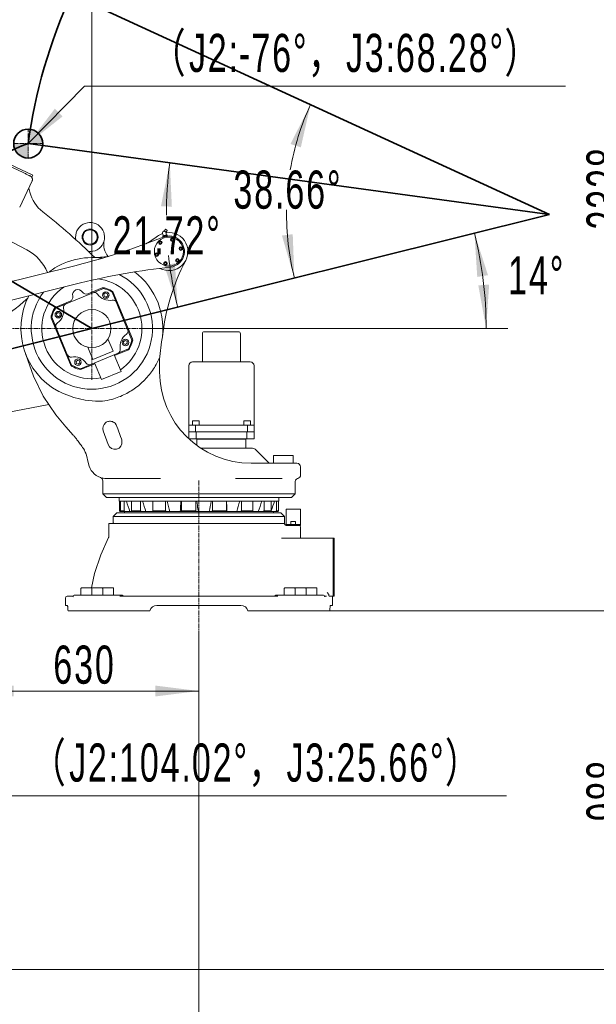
# Model space of a CAD drawing. Header units: millimetres. Extents: x -4455 to 4455, y -3150 to 3150.
# Tile 5 of 20: x -1047 to 541, y -994 to 1716. Entities that reach past the tile are written whole.
import ezdxf

# ---------------------------------------------------------------- set-up
doc = ezdxf.new("R2010")
doc.units = ezdxf.units.MM
doc.linetypes.add('点画线', pattern=[18, 12, -2, 2, -2])
doc.layers.get('0').update_dxf_attribs({"lineweight": 35})
for name, color, linetype, lineweight in [('中心线层', 1, '点画线', 18), ('尺寸线层', 3, 'Continuous', 18), ('粗实线层', 7, 'Continuous', 35), ('细实线层', 7, 'Continuous', 18)]:
    doc.layers.add(name, color=color, linetype=linetype, lineweight=lineweight)
doc.styles.add('标准', font='txt', dxfattribs={"width": 0.667})
doc.dimstyles.new('标准', dxfattribs={"dimscale": 30, "dimtxt": 3.5, "dimasz": 4, "dimexe": 2, "dimexo": 0, "dimtad": 1, "dimdsep": 46, "dimtxsty": '标准', "dimblk": '_CAXARROW', "dimcen": 0, "dimdle": 6, "dimazin": 2, "dimtfac": 0.707107, "dimtdec": 3, "dimtmove": 2, "dimatfit": 3, "dimfxl": 1, "dimfrac": 2, "dimtolj": 1, "dimarcsym": 1})

# ---------------------------------------------------------------- blocks, each defined once
blk = doc.blocks.new('2355675')
at = {"layer": '细实线层'}
for p, q in [((-162.8, 422.4), (-301.7, 488.1)), ((-198.9, 334.4), (-164.7, 406.7)), ((-162.8, 422.4), (-165.5, 416.7)), ((-174.1, 386.8), (-173.8, 386.7)), ((-170.8, 375.2), (-173.8, 386.7)), ((-317.2, 289), (-179.1, 217)), ((200.8, 269.8), (201.2, 271.3)), ((203.3, 273.4), (201.8, 272.3)), ((196.8, 256.9), (195.1, 254)), ((195.1, 254), (195.5, 252.3)), ((196.8, 257.3), (195.3, 259.1)), ((207.9, 255.4), (195.5, 252.3)), ((196.9, 252.2), (196.8, 252.6)), ((198, 267.8), (198.4, 267.9)), ((198.6, 253.1), (198.2, 254.8)), ((198.6, 268.8), (198.4, 268.3)), ((198.4, 268.3), (200, 267.3)), ((198.6, 268.8), (200.6, 269.5)), ((200, 267.3), (200.3, 267.8)), ((200, 267.3), (203.4, 265.3)), ((203.7, 265.7), (203.4, 265.3)), ((203.4, 265.3), (205.1, 264.3)), ((204.4, 259.2), (204.9, 261.5)), ((204.4, 256.3), (204.8, 254.6)), ((204.6, 258.8), (207.5, 257.1)), ((205.1, 266.8), (205.4, 264.7)), ((205.4, 264.7), (205.1, 264.3)), ((205.2, 267.1), (206.5, 268.2)), ((206.7, 254.7), (206.6, 255.1)), ((207.3, 271), (207, 269.1)), ((207.5, 257.1), (207.9, 255.4)), ((207.5, 257.1), (207.5, 257.1)), ((220.8, 247.6), (218.7, 245.6)), ((218.7, 245.6), (219.4, 242.8)), ((223.6, 246.8), (220.8, 247.6)), ((222.2, 242), (224.3, 244)), ((224.3, 244), (223.6, 246.8)), ((187.8, 239.4), (185.7, 237.4)), ((185.7, 237.4), (186.4, 234.6)), ((186.4, 234.6), (189.2, 233.8)), ((190.6, 238.6), (187.8, 239.4)), ((189.2, 233.8), (191.3, 235.8)), ((191.3, 235.8), (190.6, 238.6)), ((219.4, 242.8), (222.2, 242)), ((244.4, 223.2), (242.3, 221.2)), ((242.3, 221.2), (243, 218.4)), ((243, 218.4), (245.8, 217.6)), ((247.2, 222.4), (244.4, 223.2)), ((245.8, 217.6), (247.9, 219.6)), ((247.9, 219.6), (247.2, 222.4)), ((178.4, 206.7), (176.4, 204.7)), ((176.4, 204.7), (177.1, 201.9)), ((177.1, 201.9), (179.8, 201.1)), ((181.2, 205.9), (178.4, 206.7)), ((179.8, 201.1), (181.9, 203.1)), ((181.9, 203.1), (181.2, 205.9)), ((235.1, 190.5), (233, 188.5)), ((237.8, 189.7), (235.1, 190.5)), ((-43.2, 174.1), (-805.9, -16.3)), ((202.1, 182.2), (200, 180.2)), ((200, 180.2), (200.7, 177.4)), ((200.7, 177.4), (203.5, 176.6)), ((204.8, 181.5), (202.1, 182.2)), ((203.5, 176.6), (205.5, 178.7)), ((205.5, 178.7), (204.8, 181.5)), ((233, 188.5), (233.7, 185.7)), ((233.7, 185.7), (236.5, 184.9)), ((236.5, 184.9), (238.5, 186.9)), ((238.5, 186.9), (237.8, 189.7)), ((-793.8, -64.8), (-31.1, 125.6)), ((-100.6, 55.8), (31.7, 110.5)), ((-10.8, 95.6), (28.3, 111.8)), ((37.5, 98.1), (32.9, 94.6)), ((32.9, 94.6), (33.7, 88.9)), ((33.7, 88.9), (39, 86.7)), ((42.8, 95.9), (37.5, 98.1)), ((39, 86.7), (43.6, 90.2)), ((43.6, 90.2), (42.8, 95.9)), ((110.5, -31.7), (55.8, 100.6)), ((59.1, 99.1), (111.8, -28.3)), ((-99.1, 59.1), (-60, 75.3)), ((-59.1, -99.1), (-111.8, 28.3)), ((-55.8, -100.6), (-110.5, 31.7)), ((-93.1, 44), (-97.7, 40.5)), ((-97.7, 40.5), (-97, 34.8)), ((-97, 34.8), (-91.6, 32.5)), ((-87.8, 41.8), (-93.1, 44)), ((-91.6, 32.5), (-87.1, 36.1)), ((-87.1, 36.1), (-87.8, 41.8)), ((304.5, -92), (304.5, -14.2)), ((310.2, -8.5), (403.8, -8.5)), ((409.5, -92), (409.5, -14.2)), ((2.9, -85.4), (-11.2, -51.3)), ((58.3, -62.4), (44.2, -28.3)), ((91.6, -32.5), (87.1, -36.1)), ((87.1, -36.1), (87.8, -41.8)), ((87.8, -41.8), (93.1, -44)), ((97, -34.8), (91.6, -32.5)), ((93.1, -44), (97.7, -40.5)), ((97.7, -40.5), (97, -34.8)), ((187, -76.6), (192.1, -36.3)), ((-182.9, -69), (-182.9, -69)), ((-182.9, -69), (-182.4, -70.4)), ((-182.4, -70.4), (-182.2, -71.1)), ((-182.2, -71.1), (-182.2, -71.1)), ((-182.2, -71.1), (-182.2, -71.1)), ((-31.7, -110.5), (100.6, -55.8)), ((2.9, -85.4), (58.3, -62.4)), ((61.2, -72.1), (80.4, -118.2)), ((99.1, -59.1), (62.2, -74.4)), ((-39, -86.7), (-43.6, -90.2)), ((-43.6, -90.2), (-42.8, -95.9)), ((-42.8, -95.9), (-37.5, -98.1)), ((-33.7, -88.9), (-39, -86.7)), ((-37.5, -98.1), (-32.9, -94.6)), ((-32.9, -94.6), (-33.7, -88.9)), ((8.6, -96.6), (-28.3, -111.8)), ((7.6, -94.2), (26.8, -140.4)), ((177.5, -98.5), (177.2, -99)), ((179.3, -95.1), (177.5, -98.5)), ((179.3, -95.1), (185.6, -82.4)), ((267, -102.5), (267, -266)), ((277.5, -92), (436.5, -92)), ((447, -102.5), (447, -266)), ((80.4, -118.2), (26.8, -140.4)), ((-639, -306.1), (-118.2, -209.4)), ((285.4, -266), (267, -266)), ((267, -266), (267, -284)), ((277.3, -254.9), (277.3, -266)), ((294.4, -254), (278.2, -254)), ((397.8, -266), (285.4, -266)), ((285.4, -266), (285.4, -284)), ((295.3, -254.9), (295.3, -266)), ((428.6, -266), (397.8, -266)), ((418.7, -254.9), (418.7, -266)), ((435.8, -254), (419.6, -254)), ((447, -266), (428.6, -266)), ((428.6, -266), (428.6, -284)), ((436.7, -254.9), (436.7, -266)), ((447, -266), (447, -284)), ((44.9, -319.4), (31.2, -281.8)), ((78.9, -297.2), (81.2, -303.8)), ((447, -284), (267, -284)), ((267, -284), (267, -302.9)), ((287, -284), (427, -284)), ((287, -284), (287, -304)), ((427, -284), (427, -304)), ((447, -284), (447, -304)), ((81.2, -303.8), (82.1, -306.1)), ((82.1, -306.1), (83, -310.1)), ((268.3, -304), (447, -304)), ((290, -304), (289.5, -304.5)), ((289.5, -304.5), (424.5, -304.5)), ((289.5, -321.8), (289.5, -304.5)), ((424, -304), (424.5, -304.5)), ((424.5, -329), (424.5, -304.5)), ((-23.5, -330.5), (-23.6, -330.3)), ((-16.1, -345.2), (-16.1, -345.3)), ((-16.1, -345.3), (-8.9, -372.6)), ((77.9, -326.6), (77.5, -327.1)), ((300.7, -329), (442.4, -329)), ((488.6, -371), (449.5, -331.9)), ((500, -349), (555, -349)), ((500, -371), (500, -349)), ((555, -371), (555, -349)), ((565, -371), (439.3, -371)), ((575, -381), (575, -403)), ((30, -419.5), (30, -455)), ((30.2, -411.4), (30.1, -411.3)), ((189.1, -413), (40.8, -413)), ((524.6, -413), (396.1, -413)), ((560, -455), (560, -422.4)), ((560, -455), (30, -455)), ((40, -465), (30, -455)), ((550, -465), (560, -455)), ((550, -465), (40, -465)), ((75, -475), (75, -465)), ((75, -475), (515, -475)), ((75.7, -502), (75.7, -475)), ((78.7, -502), (78.7, -475)), ((89, -502), (89, -475)), ((109.4, -502), (109.4, -475)), ((133.8, -502), (133.8, -475)), ((168.4, -502), (168.4, -475)), ((203, -502), (203, -475)), ((246.6, -502), (246.6, -475)), ((286.3, -502), (286.3, -475)), ((332.3, -502), (332.3, -475)), ((370.9, -502), (370.9, -475)), ((412.2, -502), (412.2, -475)), ((443.9, -502), (443.9, -475)), ((474.3, -502), (474.3, -475)), ((494.3, -502), (494.3, -475)), ((509.1, -502), (509.1, -475)), ((514.3, -502), (514.3, -475)), ((515, -475), (515, -465)), ((69, -507), (59, -517)), ((69, -507), (521, -507)), ((77.6, -504), (512.4, -504)), ((78.7, -502), (89, -502)), ((90, -507), (90, -504)), ((109.4, -502), (133.8, -502)), ((168.4, -502), (203, -502)), ((168.8, -504), (168.4, -502)), ((246.2, -504), (246.6, -502)), ((246.6, -502), (286.3, -502)), ((332.3, -502), (370.9, -502)), ((370.9, -502), (371, -504)), ((412.2, -502), (443.9, -502)), ((474.3, -502), (494.3, -502)), ((493.9, -502.5), (493.4, -504)), ((493.9, -502.5), (493.4, -504)), ((500, -507), (500, -504)), ((509.1, -502), (514.3, -502)), ((531, -517), (521, -507)), ((535, -497.5), (575, -497.5)), ((535, -539), (535, -497.5)), ((575, -497.5), (575, -539)), ((55.1, -537), (47, -537)), ((47, -572), (47, -537)), ((59, -517), (121.5, -517)), ((59, -517), (59, -534.7)), ((59.3, -534.7), (59, -534.7)), ((59.9, -537), (100.5, -537)), ((121.5, -537), (100.5, -537)), ((121.5, -517), (129.6, -517)), ((129.6, -537), (121.5, -537)), ((129.6, -517), (483.7, -517)), ((483.7, -537), (129.6, -537)), ((483.7, -517), (531, -517)), ((489.5, -537), (483.7, -537)), ((489.5, -537), (531, -537)), ((531, -537), (531, -517)), ((531.2, -537.9), (531, -537)), ((534.1, -542), (575, -542)), ((535, -539), (575, -539)), ((535, -539), (535, -542)), ((548.5, -531.6), (548.5, -539)), ((560.9, -531), (549.1, -531)), ((561.5, -531.6), (561.5, -539)), ((575, -539), (575, -542)), ((575, -577), (575, -547)), ((46.4, -574.4), (46, -575.3)), ((668, -577), (522.6, -577)), ((665, -577), (665, -737)), ((668, -577), (668, -737)), ((-30, -715.3), (-30, -734)), ((-1.3, -714), (-28.8, -714)), ((0, -715.3), (0, -734)), ((28.7, -714), (1.2, -714)), ((30, -715.3), (30, -734)), ((58.7, -714), (31.2, -714)), ((60, -715.3), (60, -734)), ((530, -715.3), (530, -734)), ((558.7, -714), (531.2, -714)), ((560, -715.3), (560, -734)), ((588.7, -714), (561.2, -714)), ((590, -715.3), (590, -734)), ((618.7, -714), (591.2, -714)), ((620, -715.3), (620, -734)), ((-73, -762), (-73, -742)), ((-68, -737), (-51.5, -737)), ((-52.1, -738.3), (-52.1, -738.3)), ((-48.6, -734.3), (-50.2, -735.2)), ((-46.8, -734), (-48.6, -734.3)), ((-46.8, -734), (-46.8, -734)), ((-46.8, -734), (80.6, -734)), ((77.3, -737), (512.7, -737)), ((509.4, -734), (636.8, -734)), ((642, -737.9), (641.3, -736.5)), ((641.5, -737), (646.3, -737)), ((642.1, -738.3), (642, -737.9)), ((642.1, -738.4), (642.1, -738.3)), ((642.1, -738.3), (642.1, -738.3)), ((642.3, -738.8), (642.1, -738.4)), ((642.3, -738.7), (642.3, -738.8)), ((668, -737), (654, -737)), ((663, -762), (663, -737)), ((-73, -762), (-67.6, -762)), ((-65.7, -777), (160, -777)), ((179.4, -762), (410.6, -762)), ((430, -777), (655.7, -777)), ((657.6, -762), (663, -762))]:
    blk.add_line(p, q, dxfattribs=at)
for points in [[(-182.2, -71.1), (-161.3, -131), (-133.8, -186), (-99.7, -237.1), (-72, -270.3), (-51.2, -293.3)], [(185.6, -82.4), (185.9, -81.6), (186.8, -78.1), (187, -76.6)], [(-91.1, -173), (-87.9, -174.6), (-83.1, -177), (-80.5, -178.2)], [(-80.5, -178.2), (-49.6, -190), (-18.4, -197.4), (10, -200.1)], [(61.3, -258.7), (63.8, -260.8), (67.1, -265), (68.9, -269.2)], [(68.9, -269.2), (71.4, -276.1), (78.9, -297.2)], [(-51.2, -293.3), (-50.1, -294.6), (-48.7, -296.3), (-47.2, -298.1), (-45.7, -299.9), (-44.2, -301.8), (-42.7, -303.8), (-41, -305.9), (-39.3, -308.1), (-37.6, -310.4), (-35.8, -312.8), (-33.9, -315.3), (-32, -318.1), (-29.9, -321), (-27.8, -324), (-25.5, -327.3), (-23.5, -330.5)], [(-23.5, -330.5), (-20.6, -335.2), (-19, -338.1), (-18.2, -339.9), (-17.7, -341), (-17.3, -341.9), (-17.1, -342.6), (-16.9, -343), (-16.8, -343.4), (-16.6, -343.9), (-16.5, -344.4), (-16.3, -344.8), (-16.1, -345.2)], [(29.6, -411.2), (29.1, -411), (29.3, -411.1), (30.1, -411.3)], [(30.2, -411.4), (35.4, -412.6), (40.8, -413)], [(560, -422.4), (560.1, -420.8), (561.2, -417.6), (563.4, -414.9), (566.3, -413.1), (567.5, -412.7)], [(46, -575.3), (24.4, -622.9), (7.4, -674.1), (-1.3, -714)], [(-52.1, -738.3), (-52.2, -738.4), (-52.3, -738.7)], [(-51.3, -736.6), (-52, -738), (-52.1, -738.3)], [(-46.8, -734), (-48.6, -734.3), (-50.2, -735.3), (-51.3, -736.6)], [(-50.2, -735.2), (-51.3, -736.5), (-51.3, -736.6)], [(641.3, -736.5), (640.2, -735.2), (638.6, -734.3), (636.8, -734)]]:
    blk.add_lwpolyline(points, dxfattribs=at)
for centre, radius in [((-5, 252), 22), ((-5, 252), 20), ((212.1, 212.1), 40), ((221.5, 244.8), 5), ((188.5, 236.6), 5), ((245.1, 220.4), 5), ((179.1, 203.9), 5), ((235.8, 187.7), 5), ((202.8, 179.4), 5), ((38.3, 92.4), 9), ((-92.4, 38.3), 9), ((0, 0), 52.5), ((92.4, -38.3), 9), ((-38.3, -92.4), 9)]:
    blk.add_circle(centre, radius, dxfattribs=at)
for centre, radius, start, end in [((-74.1, 400.6), 100, 194.678, 232.1239), ((-1087.1, -901.8), 1550, 45.0607, 52.1239), ((-5, 252), 40, 263.4167, 190.6429), ((202.7, 271), 1.59, 127.0816, 167.4551), ((-144.9, 257.5), 100, 353.3334, 357.732), ((-479.3, 1920.5), 1800, 284.02, 292.0343), ((2.5, 495.5), 300, 299.16, 306.4994), ((212.1, 212.1), 52.5, 110.0031, 126.4994), ((212.1, 212.1), 52.5, 241.7888, 98.1525), ((199.5, 262.6), 5.46, 106.1024, 219.4678), ((212.1, 212.1), 43, 276.0057, 112.0343), ((196.5, 257.1), 0.397, 328.2873, 39.4678), ((199.5, 262.6), 5.46, 96.8142, 101.9363), ((200.5, 269.8), 0.397, 289.5604, 329.0224), ((200.4, 269.8), 0.399, 329.0794, 347.3958), ((204.8, 259.2), 0.397, 168.5722, 239.7527), ((199.5, 262.6), 5.46, 348.5722, 21.2273), ((205.5, 266.8), 0.397, 149.0179, 188.4799), ((205.5, 266.8), 0.399, 130.6444, 148.9609), ((201.3, 264.1), 4.14, 8.6589, 8.849), ((205.4, 269.4), 1.59, 310.5851, 350.9587), ((-236.6, 108.5), 122.8, 21.8922, 62.0733), ((82.6, 231.2), 50, 166.6376, 220.689), ((0, 0), 195.5, 81.8655, 127.044), ((2.5, 495.5), 300, 269.7155, 278.2443), ((405, -1620.8), 1800, 96.0057, 104.02), ((790.4, -90.2), 600, 152.3984, 173.4905), ((0, 0), 167, 142.9913, 63.2994), ((0, 0), 138, 304.6624, 83.3171), ((0, 0), 195.5, 349.3033, 53.1824), ((0, 0), 138, 123.947, 280.3376), ((32.1, 102.6), 10, 72.6247, 112.5), ((0, 0), 115, 61, 74), ((0, 0), 117.5, 62.3753, 72.6247), ((-507.8, 443.2), 489, 284.02, 312.6489), ((0, 0), 195.5, 152.4045, 242.2201), ((-64.6, 86.4), 12, 292.5, 12.9059), ((-38.3, 92.4), 15, 32.0941, 192.9059), ((-15.4, 106.7), 12, 212.0941, 292.5), ((7.2, 89.4), 10.2, 34.2234, 112.5), ((48.7, 117.6), 40, 214.2234, 280.7766), ((49.8, 95.2), 10, 22.5, 62.3753), ((0, 0), 117.5, 152.3753, 162.6247), ((0, 0), 115, 151, 164), ((-95.2, 49.8), 10, 112.5, 152.3753), ((-117.6, 48.7), 40, 304.2234, 10.7766), ((-68.3, 58.1), 10.2, 112.5, 190.7766), ((58.1, 68.3), 10.2, 22.5, 100.7766), ((-102.6, 32.1), 10, 162.6247, 202.5), ((-89.4, 7.2), 10.2, 124.2234, 202.5), ((117.6, -48.7), 40, 124.2234, 190.7766), ((89.4, -7.2), 10.2, 304.2234, 22.5), ((310.2, -14.2), 5.7, 90, 180), ((403.8, -14.2), 5.7, 0, 90), ((0, 0), 115, 331, 344), ((0, 0), 117.5, 332.3753, 342.6247), ((102.6, -32.1), 10, 342.6247, 22.5), ((-207.4, -78.3), 26.1, 17.6212, 20.6783), ((-207.4, -78.3), 26.1, 15.8611, 17.6209), ((-58.1, -68.3), 10.2, 202.5, 280.7766), ((-48.7, -117.6), 40, 34.2234, 100.7766), ((68.3, -58.1), 10.2, 292.5, 10.7766), ((95.2, -49.8), 10, 292.5, 332.3753), ((526.2, -99.4), 340, 176.1549, 180.5713), ((-49.8, -95.2), 10, 202.5, 242.3753), ((0, 0), 115, 241, 254), ((0, 0), 117.5, 242.3753, 252.6247), ((-7.2, -89.4), 10.2, 214.2234, 292.5), ((-2813.6, -132.7), 3000, 0.2588, 0.5713), ((277.5, -102.5), 10.5, 90, 180), ((436.5, -102.5), 10.5, 0, 90), ((-32.1, -102.6), 10, 252.6247, 292.5), ((439.3, -118), 253, 180.2588, 270), ((50, -275), 20, 127.1783, 200), ((278.2, -254.9), 0.9, 90, 180), ((294.4, -254.9), 0.9, 0, 90), ((419.6, -254.9), 0.9, 90, 180), ((435.8, -254.9), 0.9, 0, 90), ((63.5, -312.9), 19.7, 199.31, 8.2418), ((442.4, -339), 10, 45, 90), ((40.2, -363), 50, 191.0265, 250.3517), ((565, -381), 10, 0, 90), ((565, -403), 10, 284.4774, 360), ((20, -419.5), 10, 360, 70.3517), ((10036.9, 2911.6), 10502.8, 198.8112, 198.97841), ((10506.2, 2876.1), 10894.9, 197.91394, 198.07429), ((12801.7, 2757.4), 13002.3, 194.39484, 194.52682), ((-11139.9, 2802.6), 12003.3, 344.00976, 344.15371), ((-9610.3, 2899.5), 10628.6, 341.32362, 341.48856), ((-9647, 2923.5), 10704.1, 341.33899, 341.48818), ((54.8, -532), 5, 273.5478, 327.0452), ((536.1, -537), 5, 190, 257.7818), ((549.1, -531.6), 0.6, 90, 180), ((560.9, -531.6), 0.6, 0, 90), ((570, -547), 5, 0, 90), ((42, -572.1), 5, 332.48, 1.3831), ((-28.8, -715.3), 1.25, 90, 180), ((-1.3, -715.3), 1.25, 360, 90), ((1.2, -715.3), 1.25, 90, 180), ((28.7, -715.3), 1.25, 360, 90), ((31.2, -715.3), 1.25, 90, 180), ((58.7, -715.3), 1.25, 0, 90), ((531.2, -715.3), 1.25, 90, 180), ((558.7, -715.3), 1.25, 0, 90), ((561.2, -715.3), 1.25, 90, 180), ((588.7, -715.3), 1.25, 0, 90), ((591.2, -715.3), 1.25, 90, 180), ((618.7, -715.3), 1.25, 0, 90), ((-68, -742), 5, 90, 180), ((80.6, -744), 10, 58.2117, 90), ((91.1, -727), 10, 238.2117, 270), ((498.9, -727), 10, 270, 301.7883), ((509.4, -744), 10, 90, 121.7883), ((179.4, -782), 20, 90, 165.5225), ((410.6, -782), 20, 14.4775, 90)]:
    blk.add_arc(centre, radius, start, end, dxfattribs=at)
for points, knots in [([(-164.7, 406.7), (-164.6, 407), (-164.3, 407.6), (-163.9, 408.9), (-163.7, 410.5), (-163.8, 412.5), (-164.3, 414.4), (-165.1, 416.2), (-166.3, 417.7), (-167.5, 418.8), (-168.6, 419.6), (-169.8, 420.2), (-171.5, 421), (-174.1, 422.2), (-177.4, 423.8), (-181.3, 425.6), (-186.6, 428.1), (-193.2, 431.2), (-201.1, 435), (-209, 438.7), (-219.6, 443.7), (-232.8, 450), (-245.9, 456.2), (-256.5, 461.2), (-264.4, 464.9), (-272.3, 468.7), (-278.9, 471.8), (-284.2, 474.3), (-288.1, 476.2), (-291.4, 477.7), (-294, 479), (-295.7, 479.7), (-296.9, 480.3), (-298, 481.1), (-299.2, 482.2), (-300.4, 483.8), (-301.2, 485.5), (-301.7, 487.5), (-301.8, 489.4), (-301.5, 491.4), (-300.9, 493), (-300.2, 494.3), (-299.5, 495.9), (-298.6, 497.7), (-297.8, 499.6), (-297, 501.1), (-296.5, 502.2), (-296.1, 503.2), (-295.7, 504.4), (-295.5, 506), (-295.6, 507.7), (-295.8, 509), (-296.2, 510.2), (-296.7, 511.6), (-297.5, 513.8), (-298.5, 516.6), (-299.7, 519.9), (-300.9, 523.2), (-302.1, 526.5), (-303.3, 529.9), (-304.3, 532.6), (-305.1, 534.9), (-305.6, 536.3), (-306, 537.4), (-306.6, 538.6), (-307.6, 539.9), (-308.8, 541), (-309.9, 541.8), (-310.9, 542.3), (-311.9, 542.7), (-313.4, 543.5), (-315.3, 544.3), (-317.6, 545.4), (-319.8, 546.5), (-322.1, 547.5), (-324.4, 548.6), (-326.2, 549.5), (-327.7, 550.2), (-328.8, 550.7), (-329.8, 551.2), (-330.8, 551.9), (-332.1, 553), (-333.2, 554.6), (-334.1, 556.4), (-334.6, 558.3), (-334.7, 560.3), (-334.4, 561.9), (-334, 563.2), (-333.5, 564.4), (-332.7, 566), (-331.5, 568.6), (-330, 571.8), (-328.2, 575.6), (-325.8, 580.7), (-322.7, 587.1), (-319.1, 594.8), (-315.5, 602.5), (-312.4, 608.9), (-310, 614), (-308.2, 617.9), (-306.7, 621.1), (-305.5, 623.6), (-304.7, 625.1), (-304.2, 626.3), (-303.9, 627.3), (-303.6, 628.7), (-303.6, 630.4), (-303.8, 632), (-304.3, 633.6), (-305, 635.1), (-305.8, 636.2), (-306.6, 637), (-307.5, 637.7), (-308.6, 638.7), (-310.5, 640.2), (-313.7, 642.9), (-318.4, 646.8), (-324, 651.4), (-331.4, 657.6), (-340.8, 665.3), (-351.9, 674.5), (-363.1, 683.8), (-378, 696.1), (-396.7, 711.5), (-414.6, 726.3), (-425, 735), (-428, 737.4)], [0, 0, 0, 0, 438.94487, 878.290206, 1755.922439, 2633.55465, 3511.186883, 4388.819116, 5266.451349, 6144.083583, 6583.428896, 7022.772624, 8002.103223, 8981.432192, 10940.090151, 12898.74811, 14857.406092, 18774.72201, 22692.037929, 26609.353847, 30526.669788, 38361.301625, 46195.933484, 50113.249403, 54030.565344, 57947.881262, 61865.197181, 63823.85514, 65782.513099, 67741.171081, 68720.500049, 69699.830626, 70139.174354, 70578.51969, 71456.151923, 72333.784156, 73211.416367, 74089.0486, 74966.680833, 75844.313066, 76721.943714, 77281.561878, 77841.178435, 78960.411548, 80079.644661, 80639.26124, 81198.879383, 81638.189515, 82077.501211, 82955.066298, 83832.631384, 84271.943103, 84711.253213, 85502.611601, 86293.96838, 87876.68194, 89459.395477, 91042.109037, 92624.822596, 94207.536156, 95790.249715, 96581.606495, 97372.964861, 97812.274971, 98251.586689, 99129.151776, 100006.716862, 100446.028581, 100885.338691, 101444.914035, 102004.48777, 103123.635264, 104242.782757, 105361.930229, 106481.077722, 107600.225216, 108719.37271, 109278.946445, 109838.521789, 110277.831899, 110717.143617, 111594.708704, 112472.273768, 113349.838855, 114227.403942, 115104.969028, 115982.534115, 116421.845811, 116861.155943, 117812.432902, 118763.708275, 120666.258999, 122568.809722, 124471.360446, 128276.461915, 132081.563362, 135886.664832, 139691.766279, 141594.317002, 143496.867748, 145399.418472, 146350.693844, 147301.970803, 147671.636696, 148041.304175, 148780.008679, 149518.713183, 150257.417688, 150996.122192, 151734.826696, 152473.531201, 152843.198679, 153212.864572, 154024.745407, 154836.624657, 156460.383134, 159707.900109, 162955.417062, 166202.934038, 172697.967967, 179193.001918, 185688.035847, 192183.069776, 205173.137656, 218163.205536, 223374.79253, 223374.79253, 223374.79253, 223374.79253]), ([(207.3, 271), (207.3, 271), (207.3, 271), (207.3, 271), (207.3, 271), (207.3, 271), (207.3, 271), (207.3, 271), (207.2, 271), (207.2, 271), (207.2, 271), (207.2, 271.1), (207.1, 271.1), (207.1, 271.1), (207, 271.1), (206.9, 271.2), (206.8, 271.3), (206.7, 271.3), (206.6, 271.4), (206.4, 271.5), (206.2, 271.6), (206, 271.8), (205.7, 272), (205.3, 272.2), (204.9, 272.4), (204.6, 272.6), (204.3, 272.7), (204.2, 272.8), (204, 272.9), (203.9, 273), (203.7, 273.1), (203.6, 273.2), (203.5, 273.2), (203.5, 273.3), (203.4, 273.3), (203.4, 273.3), (203.4, 273.3), (203.3, 273.3), (203.3, 273.4), (203.3, 273.4), (203.3, 273.4), (203.3, 273.4), (203.3, 273.4), (203.3, 273.4), (203.3, 273.4), (203.3, 273.4), (203.3, 273.4)], [0, 0, 0, 0, 4.28825, 16.46325, 36.53249, 64.481365, 100.292643, 143.948365, 254.71998, 396.590426, 569.154048, 771.962721, 1004.568181, 1266.46798, 1556.970847, 2220.855925, 2990.011454, 3856.89666, 4813.340014, 5850.004197, 6957.041383, 8123.699112, 10590.740361, 13156.486746, 15722.53069, 18190.456259, 19357.772903, 20465.605406, 21503.201803, 22460.700137, 23328.757756, 24099.18743, 24764.435607, 25055.651398, 25318.272819, 25551.613737, 25755.177292, 25928.507018, 26071.146589, 26182.693615, 26226.741381, 26262.946216, 26291.28911, 26311.751742, 26324.318227, 26328.991681, 26328.991681, 26328.991681, 26328.991681]), ([(203.3, 273.4), (203.3, 273.4), (203.3, 273.4), (203.3, 273.4), (203.3, 273.4), (203.3, 273.4), (203.3, 273.4), (203.3, 273.4), (203.3, 273.4), (203.3, 273.3), (203.4, 273.3), (203.4, 273.3), (203.4, 273.3), (203.5, 273.3), (203.5, 273.2), (203.6, 273.2), (203.7, 273.1), (203.9, 273), (204, 272.9), (204.2, 272.8), (204.3, 272.7), (204.6, 272.6), (204.9, 272.4), (205.3, 272.2), (205.7, 271.9), (206, 271.8), (206.2, 271.6), (206.4, 271.5), (206.5, 271.4), (206.7, 271.3), (206.8, 271.3), (206.9, 271.2), (207, 271.1), (207.1, 271.1), (207.1, 271.1), (207.2, 271), (207.2, 271), (207.2, 271), (207.2, 271), (207.3, 271), (207.3, 271), (207.3, 271), (207.3, 271), (207.3, 271), (207.3, 271), (207.3, 271), (207.3, 271)], [0, 0, 0, 0, 3.767375, 15.427466, 34.993627, 62.451598, 97.784195, 140.973452, 250.848699, 391.876298, 563.654194, 765.733403, 997.6648, 1258.949414, 1548.898562, 2211.854955, 2980.324002, 3846.763663, 4802.998157, 5839.682689, 6946.958541, 8114.060042, 10582.536873, 13150.317589, 15718.813311, 18189.410844, 19358.082708, 20467.250345, 21506.137277, 22464.859134, 23334.051325, 24105.507311, 24771.655562, 25063.269146, 25326.251613, 25559.914842, 25763.760471, 25937.331149, 26080.169666, 26191.872517, 26235.981787, 26272.237136, 26300.619513, 26321.110562, 26333.694363, 26338.374002, 26338.374002, 26338.374002, 26338.374002]), ([(195.1, 254), (195.2, 254.2), (195.3, 254.4), (195.7, 254.8), (196, 255), (196.2, 255.2), (196.4, 255.2), (196.6, 255.3), (196.9, 255.3), (197.3, 255.2), (197.7, 255), (198, 254.9), (198.2, 254.8)], [0, 0, 0, 0, 809.387944, 1566.432985, 2270.813684, 2608.284981, 2940.635333, 3273.129913, 3610.988004, 4316.687122, 5075.448087, 5886.377463, 5886.377463, 5886.377463, 5886.377463]), ([(198.2, 254.8), (198.4, 255), (198.8, 255.3), (199.5, 255.8), (200.1, 256.1), (200.7, 256.3), (201.1, 256.4), (201.5, 256.5), (202, 256.6), (202.7, 256.6), (203.6, 256.5), (204.1, 256.4), (204.4, 256.3)], [0, 0, 0, 0, 740.672999, 1481.295572, 2221.851924, 2592.324738, 2962.808934, 3333.292344, 3703.765286, 4444.323217, 5184.946285, 5925.619009, 5925.619009, 5925.619009, 5925.619009]), ([(198.6, 268.8), (198.7, 268.8), (198.9, 268.9), (199.2, 268.9), (199.4, 268.9), (199.5, 268.9), (199.7, 268.9), (199.8, 268.8), (199.9, 268.7), (200, 268.6), (200.1, 268.5), (200.2, 268.3), (200.3, 268.1), (200.3, 267.9), (200.3, 267.8)], [0, 0, 0, 0, 1030.536543, 1983.261531, 2427.715842, 2851.494558, 3258.326505, 3655.229132, 4052.429941, 4459.864356, 4884.717386, 5330.622996, 6286.833538, 7321.207495, 7321.207495, 7321.207495, 7321.207495]), ([(200.3, 267.8), (200.5, 267.8), (200.8, 267.7), (201.4, 267.7), (201.8, 267.6), (202.1, 267.4), (202.3, 267.3), (202.6, 267.1), (202.8, 266.9), (203.1, 266.6), (203.4, 266.2), (203.6, 265.9), (203.7, 265.7)], [0, 0, 0, 0, 767.640418, 1535.207124, 2302.652204, 2686.68492, 3070.739793, 3454.791668, 3838.823417, 4606.277283, 5373.844643, 6141.483378, 6141.483378, 6141.483378, 6141.483378]), ([(203.7, 265.7), (203.8, 265.8), (204, 265.8), (204.3, 265.9), (204.5, 265.9), (204.6, 265.9), (204.8, 265.8), (204.9, 265.8), (205, 265.7), (205.1, 265.6), (205.2, 265.5), (205.3, 265.3), (205.3, 265), (205.4, 264.8), (205.4, 264.7)], [0, 0, 0, 0, 1030.92849, 1985.337747, 2431.047872, 2856.197808, 3264.255329, 3661.827307, 4058.771091, 4464.847247, 4887.322388, 5329.999835, 6277.987506, 7302.818219, 7302.818219, 7302.818219, 7302.818219]), ([(204.4, 256.3), (204.5, 256.5), (204.7, 256.8), (205, 257.1), (205.3, 257.4), (205.5, 257.5), (205.7, 257.6), (205.9, 257.6), (206.2, 257.6), (206.6, 257.5), (207.1, 257.4), (207.3, 257.2), (207.5, 257.1)], [0, 0, 0, 0, 824.998747, 1597.883533, 2318.063449, 2663.242067, 3003.043229, 3342.679584, 3687.372242, 4406.088131, 5177.543369, 6001.279308, 6001.279308, 6001.279308, 6001.279308]), ([(177.2, -99), (170.9, -110.1), (156.3, -131.3), (128.8, -158.2), (96.7, -179.4), (73, -189.3), (60.8, -193.1)], [0, 0, 0, 0, 2375.390454, 4750.641332, 7125.911634, 9501.330215, 9501.330215, 9501.330215, 9501.330215]), ([(60.8, -193.1), (52.6, -195.7), (35.8, -199.4), (18.5, -200.3), (10, -200.1)], [0, 0, 0, 0, 2273.234636, 4546.519558, 4546.519558, 4546.519558, 4546.519558]), ([(37.9, -259.1), (40.2, -257.4), (44.6, -255.4), (51.1, -255), (56.5, -256), (59.8, -257.7), (61.3, -258.7)], [0, 0, 0, 0, 2486.916154, 4056.448029, 5628.543239, 7201.722282, 7201.722282, 7201.722282, 7201.722282]), ([(245.5, -475), (245.3, -477.4), (244.7, -487.1), (244, -496.8), (243.5, -504)], [0, 0, 0, 0, 999.927511, 3998.290488, 3998.290488, 3998.290488, 3998.290488]), ([(293.4, -504), (293, -501.6), (291.5, -491.9), (290.1, -482.3), (289, -475)], [0, 0, 0, 0, 1068.676505, 4275.986913, 4275.986913, 4275.986913, 4275.986913]), ([(371.9, -504), (371.9, -501.6), (371.7, -491.9), (371.4, -482.3), (371.3, -475)], [0, 0, 0, 0, 1168.238274, 4674.725707, 4674.725707, 4674.725707, 4674.725707]), ([(59.9, -537), (59.9, -537), (59.9, -536.9), (59.8, -536.9), (59.8, -536.8), (59.8, -536.7), (59.8, -536.5), (59.7, -536.3), (59.7, -536.1), (59.6, -535.8), (59.6, -535.5), (59.5, -535.2), (59.4, -534.9), (59.4, -534.8), (59.3, -534.7), (59.3, -534.7)], [0, 0, 0, 0, 268.544254, 780.850572, 1443.853447, 2202.402927, 3875.506389, 5630.652512, 7380.909922, 9073.452382, 12156.74977, 14702.043466, 16608.422586, 17828.226748, 18409.816323, 18409.816323, 18409.816323, 18409.816323]), ([(648.3, -727), (649.4, -728.1), (650.9, -729.6), (652.5, -732), (653, -733.2), (653.1, -733.9)], [0, 0, 0, 0, 7021.649825, 10323.047694, 13206.652833, 13206.652833, 13206.652833, 13206.652833]), ([(654, -737), (653.9, -737), (653.7, -736.8), (653.6, -736.5), (653.4, -736), (653.2, -735.1), (653.1, -734.3), (653.1, -733.9)], [0, 0, 0, 0, 1519.240484, 2859.38799, 4629.689465, 9442.42309, 15814.170153, 15814.170153, 15814.170153, 15814.170153]), ([(-67.6, -762), (-67.5, -762), (-67.3, -762.3), (-67.2, -762.6), (-67, -763.1), (-66.9, -763.7), (-66.6, -764.7), (-66.4, -766.3), (-66.2, -768.5), (-65.9, -772.1), (-65.7, -775), (-65.7, -777)], [0, 0, 0, 0, 446.967959, 850.067542, 1386.09359, 2055.311625, 2855.691728, 4831.778143, 7268.016458, 10101.772339, 16657.39774, 16657.39774, 16657.39774, 16657.39774]), ([(655.7, -777), (655.7, -775), (655.9, -772.1), (656.2, -768.5), (656.4, -766.3), (656.6, -764.7), (656.9, -763.7), (657, -763.1), (657.2, -762.6), (657.3, -762.3), (657.5, -762), (657.6, -762)], [0, 0, 0, 0, 11019.811238, 15783.270556, 19878.514674, 23200.257139, 24545.672277, 25670.607881, 26571.651718, 27249.250124, 28000.589963, 28000.589963, 28000.589963, 28000.589963])]:
    blk.add_open_spline(points, degree=3, knots=knots, dxfattribs=at)
for points in [[(328.9, -475), (327.1, -484.7), (325.2, -494.3), (323.4, -504)], [(75.7, -502), (76.3, -502.7), (77, -503.3), (77.6, -504)], [(80.5, -504), (79.9, -503.3), (79.3, -502.7), (78.7, -502)], [(89, -502), (89.8, -502.7), (90.5, -503.3), (91.2, -504)], [(110.6, -504), (110.2, -503.3), (109.8, -502.7), (109.4, -502)], [(133.8, -502), (134.4, -502.7), (135.1, -503.3), (135.8, -504)], [(203, -502), (203.6, -502.7), (204.1, -503.3), (204.7, -504)], [(286.3, -502), (286.6, -502.7), (286.9, -503.3), (287.3, -504)], [(331, -504), (331.4, -503.3), (331.9, -502.7), (332.3, -502)], [(410.4, -504), (411, -503.3), (411.6, -502.7), (412.2, -502)], [(443.9, -502), (443.7, -502.7), (443.5, -503.3), (443.2, -504)], [(472.2, -504), (472.9, -503.3), (473.6, -502.7), (474.3, -502)], [(494.3, -502), (493.8, -502.7), (493.3, -503.3), (492.9, -504)], [(507, -504), (507.7, -503.3), (508.4, -502.7), (509.1, -502)], [(514.3, -502), (513.7, -502.7), (513, -503.3), (512.4, -504)]]:
    blk.add_open_spline(points, degree=3, dxfattribs=at)
blk = doc.blocks.new('*X2')
at = {"layer": '尺寸线层', "linetype": 'Continuous', "transparency": 16777216}
for points in [[(205.6, 1128.8), (213.4, 1008.2), (243, 1013)], [(237.9, 866), (216.3, 984.9), (246.2, 987.4)]]:
    blk.add_hatch(color=0, dxfattribs=at).paths.add_polyline_path(points, flags=0)
at = {"layer": '尺寸线层', "color": 0, "linetype": 'Continuous', "transparency": 16777216}
blk.add_line((-707.5, 866), (297.9, 866), dxfattribs=at)
for start, end in [(7, 14), (0, 7)]:
    blk.add_arc((-848.5, 866), 1086.4, start, end, dxfattribs=at)
at = {"layer": '尺寸线层', "color": 0, "transparency": 16777216, "insert": (376.5, 1012.8), "char_height": 105, "width": 276.618, "attachment_point": 5, "line_spacing_factor": 1.15057, "style": '标准'}
blk.add_mtext('\\T1.1;14%%D', dxfattribs=at)
blk = doc.blocks.new('_CAXARROW')
blk.add_hatch(color=0).paths.add_polyline_path([(0, 0), (-1, 0.125), (-1, -0.125)], flags=0)
blk = doc.blocks.new('*X3')
at = {"layer": '尺寸线层', "linetype": 'Continuous', "transparency": 16777216}
for points in [[(-2257.6, 1578.8), (-2240, 1460), (-2269.6, 1456.3)], [(-1715.8, 1376.5), (-1806.9, 1298.3), (-1787, 1276.1)]]:
    blk.add_hatch(color=0, dxfattribs=at).paths.add_polyline_path(points, flags=0)
at = {"layer": '尺寸线层', "color": 0, "linetype": 'Continuous', "transparency": 16777216}
for start, end in [(169.52, 231.2827), (272.1469, 329.52)]:
    blk.add_arc((-1968.8, 1525.4), 293.6, start, end, dxfattribs=at)
at = {"layer": '尺寸线层', "color": 0, "transparency": 16777216, "insert": (-2055.2, 1244.8), "char_height": 105, "width": 389.315, "attachment_point": 5, "line_spacing_factor": 1.15057, "style": '标准'}
blk.add_mtext('\\T1.1;160%%D', dxfattribs=at)
blk = doc.blocks.new('321334让我确认')
at = {"layer": '粗实线层'}
h = blk.add_hatch(color=256, dxfattribs=at)
edge = h.paths.add_edge_path(flags=0)
edge.add_line((0, 0), (0, 15.7))
edge.add_line((0, 15.7), (0, 40))
edge.add_arc((0, 0), 40, 0, 90, ccw=False)
edge.add_line((40, 0), (0, 0))
edge = h.paths.add_edge_path(flags=0)
edge.add_arc((0, 0), 40, 192.9665, 270, ccw=False)
edge.add_arc((0, 0), 40, 180, 192.9665, ccw=False)
edge.add_line((-40, 0), (0, 0))
edge.add_line((0, 0), (0, -40))
at = {"layer": '中心线层'}
for p, q in [((0, -40), (0, 40)), ((-40, 0), (40, 0))]:
    blk.add_line(p, q, dxfattribs=at)
at = {"layer": '粗实线层'}
blk.add_circle((0, 0), 40, dxfattribs=at)
blk = doc.blocks.new('*X8')
at = {"layer": '尺寸线层', "linetype": 'Continuous', "transparency": 16777216}
for points in [[(-3556.8, -1091), (-3436.8, -1076), (-3436.8, -1106)], [(-553.5, -1091), (-673.5, -1076), (-673.5, -1106)]]:
    blk.add_hatch(color=0, dxfattribs=at).paths.add_polyline_path(points, flags=0)
at = {"layer": '尺寸线层', "color": 0, "linetype": 'Continuous', "transparency": 16777216}
for p, q in [((-3556.8, 826), (-3556.8, -1151)), ((-553.5, 24), (-553.5, -1151)), ((-3556.8, -1091), (-553.5, -1091))]:
    blk.add_line(p, q, dxfattribs=at)
at = {"layer": '尺寸线层', "color": 0, "transparency": 16777216, "insert": (-2055.2, -1019.2), "char_height": 105, "width": 415.728, "attachment_point": 5, "line_spacing_factor": 1.15057, "style": '标准'}
blk.add_mtext('\\T1.1;3003', dxfattribs=at)
blk = doc.blocks.new('*X9')
at = {"layer": '尺寸线层', "linetype": 'Continuous'}
blk.add_hatch(color=0, dxfattribs=at).paths.add_polyline_path([(-1184, -564.9), (-1146.3, -450), (-1119.2, -462.8)], flags=0)
at = {"layer": '尺寸线层', "color": 0, "linetype": 'Continuous'}
blk.add_line((-1184, -564.9), (-1115.8, -420.6), dxfattribs=at)
at = {"layer": '尺寸线层', "color": 0}
blk.add_line((-1115.8, -420.6), (294, -420.6), dxfattribs=at)
at = {"layer": '尺寸线层', "color": 0, "insert": (-393.3, -336.5), "char_height": 105, "width": 2749.214, "attachment_point": 5, "line_spacing_factor": 1.15057, "style": '标准'}
blk.add_mtext('\\T1.1;（J2:104.02%%D，J3:25.66%%D）', dxfattribs=at)
blk = doc.blocks.new('*X10')
at = {"layer": '尺寸线层', "linetype": 'Continuous', "transparency": 16777216}
for points in [[(-848.5, 2342.7), (-967.7, 2322.9), (-969.6, 2352.8)], [(-2281.2, 508.3), (-2290.8, 628.8), (-2320.3, 623.3)]]:
    blk.add_hatch(color=0, dxfattribs=at).paths.add_polyline_path(points, flags=0)
at = {"layer": '尺寸线层', "color": 0, "linetype": 'Continuous', "transparency": 16777216}
for p, q in [((-848.5, 1007), (-848.5, 2402.7)), ((-2109.8, 551.1), (-2339.4, 493.7))]:
    blk.add_line(p, q, dxfattribs=at)
for start, end in [(90, 135.6011), (141.3259, 194.02)]:
    blk.add_arc((-848.5, 866), 1476.7, start, end, dxfattribs=at)
at = {"layer": '尺寸线层', "color": 0, "transparency": 16777216, "insert": (-1954.9, 1844), "char_height": 105, "width": 727.404, "attachment_point": 5, "line_spacing_factor": 1.15057, "style": '标准'}
blk.add_mtext('\\T1.1;104.02%%D', dxfattribs=at)
blk = doc.blocks.new('*X11')
at = {"layer": '尺寸线层', "linetype": 'Continuous', "transparency": 16777216}
for points in [[(-1520.8, 698.1), (-1518.3, 577.4), (-1488.4, 580.3)], [(-1722.2, 83.9), (-1648.7, 179.7), (-1626.3, 159.7)]]:
    blk.add_hatch(color=0, dxfattribs=at).paths.add_polyline_path(points, flags=0)
at = {"layer": '尺寸线层', "color": 0, "linetype": 'Continuous', "transparency": 16777216}
for start, end in [(347.2568, 14.02), (309.6784, 336.2682)]:
    blk.add_arc((-2109.8, 551.1), 607, start, end, dxfattribs=at)
at = {"layer": '尺寸线层', "color": 0, "transparency": 16777216, "insert": (-1533, 362), "char_height": 105, "width": 628.314, "attachment_point": 5, "line_spacing_factor": 1.15057, "style": '标准'}
blk.add_mtext('\\T1.1;64.34%%D', dxfattribs=at)
blk = doc.blocks.new('*X13')
at = {"layer": '尺寸线层', "linetype": 'Continuous', "transparency": 16777216}
for points in [[(-1740.7, 643.2), (-1745.3, 522.9), (-1715.4, 523.1)], [(-2425, 338.3), (-2332.5, 261.2), (-2352.6, 239.1)]]:
    blk.add_hatch(color=0, dxfattribs=at).paths.add_polyline_path(points, flags=0)
at = {"layer": '尺寸线层', "color": 0, "linetype": 'Continuous', "transparency": 16777216}
for start, end in [(309.7296, 14.02), (214.02, 278.695)]:
    blk.add_arc((-2109.8, 551.1), 380.4, start, end, dxfattribs=at)
at = {"layer": '尺寸线层', "color": 0, "transparency": 16777216, "insert": (-1954.9, 203.6), "char_height": 105, "width": 389.315, "attachment_point": 5, "line_spacing_factor": 1.15057, "style": '标准'}
blk.add_mtext('\\T1.1;160%%D', dxfattribs=at)
blk = doc.blocks.new('*X15')
at = {"layer": '尺寸线层', "linetype": 'Continuous', "transparency": 16777216}
for points in [[(-848.5, 1992.6), (-967.5, 1971.2), (-969.9, 2001.1)], [(-1819.4, 1437.4), (-1740.6, 1529.1), (-1765.1, 1546.4)]]:
    blk.add_hatch(color=0, dxfattribs=at).paths.add_polyline_path(points, flags=0)
at = {"layer": '尺寸线层', "color": 0, "linetype": 'Continuous', "transparency": 16777216}
blk.add_line((-848.5, 1007), (-848.5, 2052.6), dxfattribs=at)
for start, end in [(90, 113.4927), (125.0039, 149.52)]:
    blk.add_arc((-848.5, 866), 1126.6, start, end, dxfattribs=at)
at = {"layer": '尺寸线层', "color": 0, "transparency": 16777216, "insert": (-1407.7, 1844), "char_height": 105, "width": 625.913, "attachment_point": 5, "line_spacing_factor": 1.15057, "style": '标准'}
blk.add_mtext('\\T1.1;59.52%%D', dxfattribs=at)
blk = doc.blocks.new('*X17')
at = {"layer": '尺寸线层', "linetype": 'Continuous', "transparency": 16777216}
for points in [[(-246, 1483), (-272.7, 1365.2), (-301.3, 1374.2)], [(-290.6, 1005.1), (-295, 1125.8), (-324.8, 1122.2)]]:
    blk.add_hatch(color=0, dxfattribs=at).paths.add_polyline_path(points, flags=0)
at = {"layer": '尺寸线层', "color": 0, "linetype": 'Continuous', "transparency": 16777216}
for start, end in [(155.34, 170.2686), (179.04, 194)]:
    blk.add_arc((412.9, 1180.5), 725, start, end, dxfattribs=at)
at = {"layer": '尺寸线层', "color": 0, "transparency": 16777216, "insert": (-309, 1247.9), "char_height": 105, "width": 625.913, "attachment_point": 5, "line_spacing_factor": 1.15057, "style": '标准'}
blk.add_mtext('\\T1.1;38.66%%D', dxfattribs=at)
blk = doc.blocks.new('*X18')
at = {"layer": '尺寸线层', "linetype": 'Continuous'}
blk.add_hatch(color=0, dxfattribs=at).paths.add_polyline_path([(-1024, 1375.3), (-950.5, 1471.4), (-929.1, 1450.3)], flags=0)
at = {"layer": '尺寸线层', "color": 0, "linetype": 'Continuous'}
blk.add_line((-1024, 1375.3), (-868.7, 1533.2), dxfattribs=at)
at = {"layer": '尺寸线层', "color": 0}
blk.add_line((-868.7, 1533.2), (456.5, 1533.2), dxfattribs=at)
at = {"layer": '尺寸线层', "color": 0, "insert": (-146.2, 1617.4), "char_height": 105, "width": 2411.125, "attachment_point": 5, "line_spacing_factor": 1.15057, "style": '标准'}
blk.add_mtext('\\T1.1;（J2:-76%%D，J3:68.28%%D）', dxfattribs=at)
blk = doc.blocks.new('*X19')
at = {"layer": '尺寸线层', "linetype": 'Continuous', "transparency": 16777216}
for points in [[(-633.8, 1322.4), (-628.1, 1201.7), (-658.1, 1203.1)], [(-612, 925), (-619.6, 1045.6), (-649.2, 1040.9)]]:
    blk.add_hatch(color=0, dxfattribs=at).paths.add_polyline_path(points, flags=0)
at = {"layer": '尺寸线层', "color": 0, "linetype": 'Continuous', "transparency": 16777216}
for start, end in [(172.28, 180.1441), (186.1446, 194)]:
    blk.add_arc((412.9, 1180.5), 1056.2, start, end, dxfattribs=at)
at = {"layer": '尺寸线层', "color": 0, "transparency": 16777216, "insert": (-641.7, 1122.7), "char_height": 105, "width": 627.514, "attachment_point": 5, "line_spacing_factor": 1.15057, "style": '标准'}
blk.add_mtext('\\T1.1;21.72%%D', dxfattribs=at)
blk = doc.blocks.new('*X20')
at = {"layer": '尺寸线层', "linetype": 'Continuous', "transparency": 16777216}
for points in [[(639.5, 89), (624.5, -31), (654.5, -31)], [(639.5, -898.9), (624.5, -778.9), (654.5, -778.9)]]:
    blk.add_hatch(color=0, dxfattribs=at).paths.add_polyline_path(points, flags=0)
at = {"layer": '尺寸线层', "color": 0, "linetype": 'Continuous', "transparency": 16777216}
for p, q in [((-192.8, 89), (699.5, 89)), ((639.5, -898.9), (639.5, 89)), ((-2109.8, -898.9), (699.5, -898.9))]:
    blk.add_line(p, q, dxfattribs=at)
at = {"layer": '尺寸线层', "color": 0, "transparency": 16777216, "insert": (567.6, -405), "char_height": 105, "width": 307.033, "attachment_point": 5, "rotation": 90, "line_spacing_factor": 1.15057, "style": '标准'}
blk.add_mtext('\\T1.1;988', dxfattribs=at)
blk = doc.blocks.new('*X21')
at = {"layer": '尺寸线层', "linetype": 'Continuous', "transparency": 16777216}
for points in [[(639.5, 2417.6), (624.5, 2297.6), (654.5, 2297.6)], [(639.5, 89), (624.5, 209), (654.5, 209)]]:
    blk.add_hatch(color=0, dxfattribs=at).paths.add_polyline_path(points, flags=0)
at = {"layer": '尺寸线层', "color": 0, "linetype": 'Continuous', "transparency": 16777216}
for p, q in [((-2151.1, 2417.6), (699.5, 2417.6)), ((639.5, 89), (639.5, 2417.6)), ((-192.8, 89), (699.5, 89))]:
    blk.add_line(p, q, dxfattribs=at)
at = {"layer": '尺寸线层', "color": 0, "transparency": 16777216, "insert": (567.6, 1253.3), "char_height": 105, "width": 418.129, "attachment_point": 5, "rotation": 90, "line_spacing_factor": 1.15057, "style": '标准'}
blk.add_mtext('\\T1.1;2328', dxfattribs=at)
blk = doc.blocks.new('*X22')
at = {"layer": '尺寸线层', "linetype": 'Continuous', "transparency": 16777216}
for points in [[(-1184, -131.9), (-1064, -146.9), (-1064, -116.9)], [(-553.5, -131.9), (-673.5, -146.9), (-673.5, -116.9)]]:
    blk.add_hatch(color=0, dxfattribs=at).paths.add_polyline_path(points, flags=0)
at = {"layer": '尺寸线层', "color": 0, "linetype": 'Continuous', "transparency": 16777216}
for p, q in [((-1184, 24), (-1184, -191.9)), ((-553.5, 24), (-553.5, -191.9)), ((-553.5, -131.9), (-1184, -131.9))]:
    blk.add_line(p, q, dxfattribs=at)
at = {"layer": '尺寸线层', "color": 0, "transparency": 16777216, "insert": (-868.7, -60), "char_height": 105, "width": 307.834, "attachment_point": 5, "line_spacing_factor": 1.15057, "style": '标准'}
blk.add_mtext('\\T1.1;630', dxfattribs=at)

msp = doc.modelspace()

# ---------------------------------------------------------------- linework, layer by layer
at = {"layer": '中心线层'}
for p, q in [((-848.484, 725.008), (-848.484, 1007.008)), ((-3707.425, 866.008), (-707.484, 866.008)), ((-553.484, 448.073), (-553.484, 24.003))]:
    msp.add_line(p, q, dxfattribs=at)
at = {"layer": '粗实线层', "color": 3}
for p, q in [((-904.868, 1785.498), (412.9, 1180.507)), ((-848.484, 866.008), (-1968.832, 1525.417)), ((-1023.967, 1375.289), (412.9, 1180.507)), ((-848.484, 866.008), (412.9, 1180.507)), ((-848.484, 866.008), (-2109.759, 551.069))]:
    msp.add_line(p, q, dxfattribs=at)
at = {"layer": '粗实线层', "color": 9}
for centre, radius, start, end in [((412.9, 1180.507), 1450.009, 155.34, 172.28), ((-848.484, 866.008), 538.666, 109.012358, 231.479801)]:
    msp.add_arc(centre, radius, start, end, dxfattribs=at)
at = {"layer": '粗实线层'}
msp.add_arc((-848.484, 866.008), 538.666, 276.222058, 276.347563, dxfattribs=at)

# ---------------------------------------------------------------- block references
at = {"layer": '尺寸线层'}
for name in ['*X18', '*X9']:
    msp.add_blockref(name, (0, 0), dxfattribs=at)
at = {"layer": '粗实线层'}
for name, p in [('2355675', (-848.484, 866.008)), ('321334让我确认', (-1023.967, 1375.289))]:
    msp.add_blockref(name, p, dxfattribs=at)

# ---------------------------------------------------------------- dimensions: what is measured, and where the dimension line sits
at = {"layer": '尺寸线层'}
for base, p1, p2, text, picture, middle in [((639.495, 2417.623), (-192.801, 89.008), (-2151.106, 2417.623), '2328', '*X21', (639.495, 1253.316)), ((639.495, 89.008), (-2109.759, -898.94), (-192.801, 89.008), '988', '*X20', (639.495, -404.966))]:
    dim = msp.add_linear_dim(base=base, p1=p1, p2=p2, angle=90, text=text, dimstyle='标准', override={"dimsah": 1, "dimtfac": 1, "dimtfill": 1}, dxfattribs=at)
    dim.commit()
    dim.dimension.update_dxf_attribs({"geometry": picture, "text_midpoint": middle, "dimtype": 160})
for base, line1, line2, picture, middle in [((-1954.928, 1843.985), ((-848.484, 725.008), (-848.484, 1007.008)), ((-848.484, 866.008), (-2109.759, 551.069)), '*X10', (-1954.928, 1843.985)), ((-2055.161, 1244.767), ((-848.484, 866.008), (-1968.832, 1525.417)), ((-3394.653, 1789.163), (-1968.832, 1525.417)), '*X3', (-2055.161, 1244.767)), ((230.179, 995.299), ((-848.484, 866.008), (-707.484, 866.008)), ((-848.484, 866.008), (412.9, 1180.507)), '*X2', (376.484, 1012.836))]:
    dim = msp.add_angular_dim_2l(base=base, line1=line1, line2=line2, dimstyle='标准', override={"dimtad": 0, "dimtih": 1, "dimtoh": 1, "dimsah": 1, "dimtdec": 2, "dimtfill": 1, "dimtzin": 8}, dxfattribs=at)
    dim.commit()
    dim.dimension.update_dxf_attribs({"geometry": picture, "text_midpoint": middle, "dimtype": 162})
for base, line1, line2, picture, middle in [((-1407.67, 1843.985), ((-848.484, 725.008), (-848.484, 1007.008)), ((-848.484, 866.008), (-1968.832, 1525.417)), '*X15', (-1407.67, 1843.985)), ((-308.969, 1247.854), ((-848.484, 866.008), (412.9, 1180.507)), ((-904.868, 1785.498), (412.9, 1180.507)), '*X17', (-308.969, 1247.854)), ((-641.744, 1122.651), ((-848.484, 866.008), (412.9, 1180.507)), ((-1023.967, 1375.289), (412.9, 1180.507)), '*X19', (-641.744, 1122.651)), ((-1954.928, 203.641), ((-848.484, 866.008), (-2109.759, 551.069)), ((-3311.588, -260.185), (-2109.759, 551.069)), '*X13', (-1954.928, 203.641)), ((-1532.952, 361.974), ((-2109.759, 551.069), (-1183.972, -564.902)), ((-848.484, 866.008), (-2109.759, 551.069)), '*X11', (-1532.952, 361.974))]:
    dim = msp.add_angular_dim_2l(base=base, line1=line1, line2=line2, dimstyle='标准', override={"dimtad": 0, "dimtih": 1, "dimtoh": 1, "dimsah": 1, "dimtdec": 2, "dimtfill": 1, "dimtzin": 8}, dxfattribs=at)
    dim.commit()
    dim.dimension.update_dxf_attribs({"geometry": picture, "text_midpoint": middle})
for base, p1, p2, text, picture, middle in [((-553.484, -1091.028), (-3556.838, 826.021), (-553.484, 24.003), '3003', '*X8', (-2055.161, -1091.028)), ((-1183.96, -131.884), (-553.484, 24.003), (-1183.96, 24.003), '630', '*X22', (-868.722, -131.884))]:
    dim = msp.add_linear_dim(base=base, p1=p1, p2=p2, text=text, dimstyle='标准', override={"dimsah": 1, "dimtfac": 1, "dimtfill": 1}, dxfattribs=at)
    dim.commit()
    dim.dimension.update_dxf_attribs({"geometry": picture, "text_midpoint": middle, "dimtype": 160})

doc.saveas('drawing.dxf')
